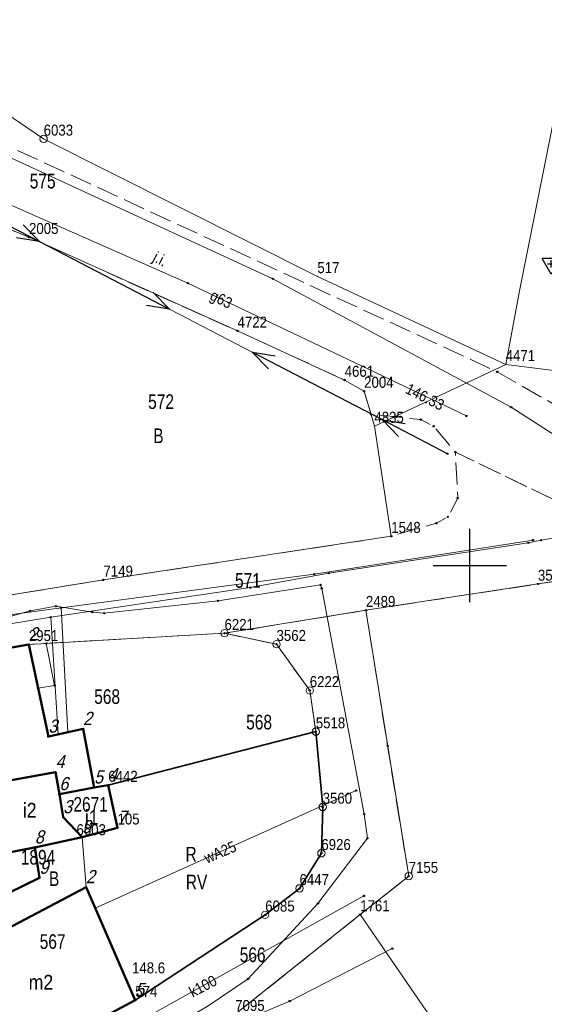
# Model space of a CAD drawing. Header units: metres. Extents: x 5551907 to 5556416, y 5709283 to 5712755.
# Tile 81 of 100: x 5554619 to 5554655, y 5710670 to 5710737. Entities that reach past the tile are written whole.
import ezdxf
from ezdxf.enums import TextEntityAlignment as Align

# ---------------------------------------------------------------- set-up
doc = ezdxf.new("R2010")
doc.units = ezdxf.units.M
for name, pattern in [('1.5_0.5', [2, 1.5, -0.5]), ('219-500', [0]), ('suep_nn_500', [0])]:
    doc.linetypes.add(name, pattern=pattern)
doc.layers.get('0').update_dxf_attribs({"color": 2, "lineweight": 5})
doc.styles.get("Standard").update_dxf_attribs({"font": 'Working1250', "width": 0.75})
doc.linetypes.add('902-500', pattern='A,3.75,0,[1,ksztalty.shx,S=0.5,R=0,X=0,Y=0],3.75', length=7.5)

# ---------------------------------------------------------------- blocks, each defined once
blk = doc.blocks.new('PUNKTBUD')
at = {"color": 0}
blk.add_circle((0, 0), 0.045, dxfattribs=at)
blk = doc.blocks.new('202')
at = {"color": 0, "linetype": 'Continuous', "lineweight": 0}
blk.add_circle((0, 0), 0.25, dxfattribs=at)
blk = doc.blocks.new('203')
at = {"linetype": 'Continuous', "lineweight": 0}
h = blk.add_hatch(color=0, dxfattribs=at)
edge = h.paths.add_edge_path()
edge.add_arc((0, 0), 0.045, 0, 360)
blk = doc.blocks.new('SUEP1')
at = {"color": 0, "linetype": 'Continuous'}
for p, q in [((0, 0), (5, 0)), ((5, 0), (3.5, 0.5)), ((5, 0), (3.5, -0.5)), ((5, 0), (15, 0)), ((15, 0), (13.5, 0.5)), ((15, 0), (13.5, -0.5))]:
    blk.add_line(p, q, dxfattribs=at)
blk = doc.blocks.new('PW01')
at = {"linetype": 'Continuous', "lineweight": 13}
h = blk.add_hatch(color=0, dxfattribs=at)
edge = h.paths.add_edge_path()
edge.add_arc((0, 0), 0.045, 0, 360)
blk = doc.blocks.new('PIKIETAW1891')
at = {"color": 0}
blk.add_circle((0, 0), 0.045, dxfattribs=at)
blk = doc.blocks.new('OSSH')
at = {"color": 0}
for p, q in [((0, -0.721), (-0.624, 0.362)), ((0.626, 0.362), (-0.624, 0.362)), ((-0.25, 0), (0.25, 0)), ((0.626, 0.362), (0, -0.721)), ((0, -0.25), (0, 0.25))]:
    blk.add_line(p, q, dxfattribs=at)
blk = doc.blocks.new('RAMKA500K')
at = {"color": 0}
for p, q in [((250, 197.5), (250, 202.5)), ((247.5, 200), (252.5, 200))]:
    blk.add_line(p, q, dxfattribs=at)

msp = doc.modelspace()

# ---------------------------------------------------------------- linework, layer by layer
at = {"layer": '217-kontur klasyfikacyjny', "color": 3, "linetype": 'CONTINUOUS', "lineweight": 18, "flags": 128}
for points in [[(5554639.48, 5710688.67), (5554625.32, 5710685.02)], [(5554639.95, 5710683.53), (5554639.48, 5710688.67)], [(5554625.32, 5710685.02), (5554625.95, 5710682.11)], [(5554639.86, 5710680.37), (5554639.95, 5710683.53)], [(5554625.95, 5710682.11), (5554623.53, 5710681.47)], [(5554623.53, 5710681.47), (5554623.8, 5710678.06)], [(5554638.37, 5710677.98), (5554639.86, 5710680.37)], [(5554623.8, 5710678.06), (5554627.16, 5710670.35)], [(5554636.03, 5710676.17), (5554638.37, 5710677.98)], [(5554627.16, 5710670.35), (5554636.03, 5710676.17)]]:
    msp.add_lwpolyline(points, dxfattribs=at)
at = {"layer": '218-kontur użytku gruntowego', "color": 3, "linetype": 'CONTINUOUS', "lineweight": 18, "flags": 128}
for points in [[(5554620.91, 5710729.1), (5554599.04, 5710743.99)], [(5554656.34, 5710733.52), (5554653.39, 5710718.74)], [(5554639.59, 5710719.72), (5554620.91, 5710729.1)], [(5554619.91, 5710722.39), (5554613.33, 5710725.05)], [(5554613.33, 5710725.05), (5554619.91, 5710722.39)], [(5554634.14, 5710716), (5554619.91, 5710722.39)], [(5554619.91, 5710722.39), (5554634.14, 5710716)], [(5554652.44, 5710713.72), (5554639.59, 5710719.72)], [(5554653.39, 5710718.74), (5554652.44, 5710713.72)], [(5554641.45, 5710712.65), (5554634.14, 5710716)], [(5554634.14, 5710716), (5554641.45, 5710712.65)], [(5554642.78, 5710711.9), (5554641.45, 5710712.65)], [(5554641.45, 5710712.65), (5554642.78, 5710711.9)], [(5554643.48, 5710709.51), (5554642.78, 5710711.9)], [(5554642.78, 5710711.9), (5554643.48, 5710709.51)], [(5554644.63, 5710702), (5554643.48, 5710709.51)], [(5554643.48, 5710709.51), (5554644.63, 5710702)], [(5554624.99, 5710699.02), (5554644.63, 5710702)], [(5554644.63, 5710702), (5554624.99, 5710699.02)], [(5554664.55, 5710700.22), (5554654.64, 5710698.74)], [(5554654.64, 5710698.74), (5554664.55, 5710700.22)], [(5554616.99, 5710697.72), (5554624.99, 5710699.02)], [(5554624.99, 5710699.02), (5554616.99, 5710697.72)], [(5554654.64, 5710698.74), (5554642.9, 5710696.95)], [(5554642.9, 5710696.95), (5554654.64, 5710698.74)], [(5554642.9, 5710696.95), (5554645.82, 5710678.81)], [(5554645.82, 5710678.81), (5554642.9, 5710696.95)], [(5554633.25, 5710695.38), (5554619.9, 5710694.62)], [(5554619.9, 5710694.62), (5554633.25, 5710695.38)], [(5554636.8, 5710694.63), (5554633.25, 5710695.38)], [(5554633.25, 5710695.38), (5554636.8, 5710694.63)], [(5554619.9, 5710694.62), (5554606.84, 5710692.32)], [(5554606.84, 5710692.32), (5554619.9, 5710694.62)], [(5554639.07, 5710691.48), (5554636.8, 5710694.63)], [(5554636.8, 5710694.63), (5554639.07, 5710691.48)], [(5554639.48, 5710688.67), (5554639.07, 5710691.48)], [(5554639.07, 5710691.48), (5554639.48, 5710688.67)], [(5554625.32, 5710685.02), (5554639.48, 5710688.67)], [(5554639.48, 5710688.67), (5554625.32, 5710685.02)], [(5554639.95, 5710683.53), (5554639.48, 5710688.67)], [(5554639.48, 5710688.67), (5554639.95, 5710683.53)], [(5554625.95, 5710682.11), (5554625.32, 5710685.02)], [(5554625.32, 5710685.02), (5554625.95, 5710682.11)], [(5554639.86, 5710680.37), (5554639.95, 5710683.53)], [(5554639.95, 5710683.53), (5554639.86, 5710680.37)], [(5554623.53, 5710681.47), (5554625.95, 5710682.11)], [(5554625.95, 5710682.11), (5554623.53, 5710681.47)], [(5554623.8, 5710678.06), (5554623.53, 5710681.47)], [(5554623.53, 5710681.47), (5554623.8, 5710678.06)], [(5554638.37, 5710677.98), (5554639.86, 5710680.37)], [(5554639.86, 5710680.37), (5554638.37, 5710677.98)], [(5554645.82, 5710678.81), (5554642.51, 5710676.19)], [(5554642.51, 5710676.19), (5554645.82, 5710678.81)], [(5554627.16, 5710670.35), (5554623.8, 5710678.06)], [(5554623.8, 5710678.06), (5554627.16, 5710670.35)], [(5554636.03, 5710676.17), (5554638.37, 5710677.98)], [(5554638.37, 5710677.98), (5554636.03, 5710676.17)], [(5554627.16, 5710670.35), (5554636.03, 5710676.17)], [(5554636.03, 5710676.17), (5554627.16, 5710670.35)], [(5554642.51, 5710676.19), (5554633.98, 5710669.39)], [(5554633.98, 5710669.39), (5554642.51, 5710676.19)], [(5554611.01, 5710661.73), (5554627.16, 5710670.35)], [(5554627.16, 5710670.35), (5554611.01, 5710661.73)]]:
    msp.add_lwpolyline(points, dxfattribs=at)
at = {"layer": '219-działka ewidencyjna', "color": 7, "linetype": '219-500', "lineweight": 18, "flags": 128}
for points in [[(5554599.04, 5710743.99), (5554620.91, 5710729.1)], [(5554620.91, 5710729.1), (5554639.59, 5710719.72)], [(5554613.33, 5710725.05), (5554619.91, 5710722.39)], [(5554619.91, 5710722.39), (5554634.14, 5710716)], [(5554639.59, 5710719.72), (5554652.44, 5710713.72)], [(5554634.14, 5710716), (5554641.45, 5710712.65)], [(5554652.44, 5710713.72), (5554643.48, 5710709.51)], [(5554652.44, 5710713.72), (5554659.55, 5710712.83)], [(5554641.45, 5710712.65), (5554642.78, 5710711.9)], [(5554642.78, 5710711.9), (5554643.48, 5710709.51)], [(5554643.48, 5710709.51), (5554644.63, 5710702)], [(5554644.63, 5710702), (5554624.99, 5710699.02)], [(5554664.55, 5710700.22), (5554654.64, 5710698.74)], [(5554624.99, 5710699.02), (5554616.99, 5710697.72)], [(5554654.64, 5710698.74), (5554642.9, 5710696.95)], [(5554642.9, 5710696.95), (5554633.25, 5710695.38)], [(5554642.9, 5710696.95), (5554645.82, 5710678.81)], [(5554633.25, 5710695.38), (5554619.9, 5710694.62)], [(5554633.25, 5710695.38), (5554636.8, 5710694.63)], [(5554619.9, 5710694.62), (5554606.84, 5710692.32)], [(5554636.8, 5710694.63), (5554639.07, 5710691.48)], [(5554639.07, 5710691.48), (5554639.48, 5710688.67)], [(5554639.48, 5710688.67), (5554625.32, 5710685.02)], [(5554639.48, 5710688.67), (5554639.95, 5710683.53)], [(5554625.32, 5710685.02), (5554625.95, 5710682.11)], [(5554639.95, 5710683.53), (5554639.86, 5710680.37)], [(5554625.95, 5710682.11), (5554623.15, 5710681.38)], [(5554623.15, 5710681.38), (5554606.16, 5710678.05)], [(5554639.86, 5710680.37), (5554638.37, 5710677.98)], [(5554645.82, 5710678.81), (5554642.51, 5710676.19)], [(5554638.37, 5710677.98), (5554636.03, 5710676.17)], [(5554636.03, 5710676.17), (5554627.16, 5710670.35)], [(5554642.51, 5710676.19), (5554633.98, 5710669.39)], [(5554642.51, 5710676.19), (5554653.12, 5710660.76)], [(5554627.16, 5710670.35), (5554611.01, 5710661.73)]]:
    msp.add_lwpolyline(points, dxfattribs=at)
at = {"layer": '312-budynek ewidencyjny', "color": 7, "linetype": 'CONTINUOUS', "lineweight": 50, "flags": 128}
for points in [[(5554606.84, 5710692.32), (5554619.9, 5710694.62)], [(5554619.9, 5710694.62), (5554621.23, 5710688.33)], [(5554621.23, 5710688.33), (5554623.6, 5710688.85)], [(5554623.6, 5710688.85), (5554624.35, 5710684.86)], [(5554617.06, 5710685.06), (5554621.72, 5710685.91)], [(5554621.72, 5710685.91), (5554617.06, 5710685.06)], [(5554621.72, 5710685.91), (5554621.98, 5710684.4)], [(5554621.98, 5710684.4), (5554621.72, 5710685.91)], [(5554624.35, 5710684.86), (5554625.32, 5710685.02)], [(5554625.32, 5710685.02), (5554625.95, 5710682.11)], [(5554621.98, 5710684.4), (5554624.35, 5710684.86)], [(5554624.35, 5710684.86), (5554621.98, 5710684.4)], [(5554621.98, 5710684.4), (5554622.24, 5710682.83)], [(5554622.24, 5710682.83), (5554621.98, 5710684.4)], [(5554622.24, 5710682.83), (5554623.53, 5710681.47)], [(5554623.53, 5710681.47), (5554622.24, 5710682.83)], [(5554625.95, 5710682.11), (5554623.53, 5710681.47)], [(5554623.53, 5710681.47), (5554620.31, 5710680.77)], [(5554617.95, 5710680.31), (5554620.31, 5710680.77)], [(5554620.31, 5710680.77), (5554617.95, 5710680.31)], [(5554620.31, 5710680.77), (5554620.62, 5710678.7)], [(5554620.62, 5710678.7), (5554617.39, 5710677.12)], [(5554618.37, 5710675.2), (5554623.8, 5710678.06)], [(5554623.8, 5710678.06), (5554627.16, 5710670.35)], [(5554627.16, 5710670.35), (5554616.43, 5710664.63)]]:
    msp.add_lwpolyline(points, dxfattribs=at)
at = {"layer": 'inny obiekt trwale związany z budynkiem (powierzchnia)', "color": 7, "linetype": 'CONTINUOUS', "lineweight": 18, "flags": 128}
msp.add_lwpolyline([(5554619.9, 5710694.62), (5554621.09, 5710694.69), (5554621.66, 5710691.81), (5554620.53, 5710691.64)], close=True, dxfattribs=at)
at = {"layer": 'jezdnia', "color": 7, "linetype": '1.5_0.5', "lineweight": 18, "flags": 128}
for points in [[(5554675.02, 5710691.46), (5554675.69, 5710690.76), (5554676.17, 5710692.67), (5554681.33, 5710687.45), (5554684.23, 5710691.15), (5554695.36, 5710711.8), (5554692.89, 5710709.75), (5554688.79, 5710708.23), (5554685.3, 5710707.19), (5554682.59, 5710706.73), (5554679.42, 5710706.56), (5554677.07, 5710706.43), (5554673.62, 5710706.68), (5554667.97, 5710707.1), (5554662.55, 5710708.19), (5554661.27, 5710709.17), (5554660.58, 5710708.2), (5554651.86, 5710713.22), (5554606.31, 5710734.23), (5554593.33, 5710740.52), (5554591.11, 5710741.96), (5554589.92, 5710742.92), (5554588.72, 5710744.51), (5554587.89, 5710746.28), (5554587.57, 5710747.72), (5554587.63, 5710749.73), (5554580.33, 5710733.32), (5554581.99, 5710734.46), (5554583.51, 5710735.12), (5554585.51, 5710735.55), (5554587.49, 5710735.68), (5554589.5, 5710735.63), (5554591.16, 5710735.36), (5554594.08, 5710733.87), (5554613.33, 5710725.05), (5554619.91, 5710722.39), (5554634.14, 5710716), (5554641.45, 5710712.65), (5554642.78, 5710711.9), (5554643.26, 5710710.31), (5554644.98, 5710710.14), (5554646.64, 5710709.95), (5554647.53, 5710709.5), (5554649.01, 5710707.74), (5554664.55, 5710700.22), (5554665.92, 5710700.33)], [(5554574.9, 5710691.73), (5554574.49, 5710685.2), (5554581.02, 5710687.26), (5554584.12, 5710687.95), (5554588.03, 5710688.85), (5554591.59, 5710689.57), (5554597.32, 5710690.67), (5554602.82, 5710691.6), (5554606.84, 5710692.32), (5554619.9, 5710694.62), (5554633.25, 5710695.38), (5554642.9, 5710696.95), (5554654.64, 5710698.74), (5554664.55, 5710700.22), (5554649.01, 5710707.74), (5554649.17, 5710704.6), (5554648.49, 5710703.32), (5554647.71, 5710702.88), (5554644.63, 5710702), (5554624.99, 5710699.02), (5554616.99, 5710697.72), (5554610.71, 5710696.81), (5554598.18, 5710694.84), (5554582.56, 5710692.34), (5554574.89, 5710691.25)], [(5554642.51, 5710676.19), (5554645.82, 5710678.81), (5554644.38, 5710687.7), (5554642.9, 5710696.95), (5554633.25, 5710695.38), (5554636.8, 5710694.63), (5554639.07, 5710691.48), (5554639.48, 5710688.67), (5554639.95, 5710683.53), (5554639.86, 5710680.37), (5554638.37, 5710677.98), (5554636.03, 5710676.17), (5554627.16, 5710670.35), (5554611.01, 5710661.73), (5554603.24, 5710656.58), (5554595.33, 5710652.28), (5554597.48, 5710649.51), (5554606.62, 5710654.49), (5554617.03, 5710660.15), (5554633.98, 5710669.39)]]:
    msp.add_lwpolyline(points, close=True, dxfattribs=at)
at = {"layer": 'ogrodzenie trwałe', "color": 7, "linetype": '902-500', "lineweight": 35, "flags": 128}
for points in [[(5554639.48, 5710688.67), (5554625.32, 5710685.02)], [(5554639.48, 5710688.67), (5554639.95, 5710683.53), (5554639.86, 5710680.37), (5554638.37, 5710677.98), (5554636.03, 5710676.17), (5554627.16, 5710670.35)]]:
    msp.add_lwpolyline(points, dxfattribs=at)
at = {"layer": 'przewód elektroenergetyczny niskiego napięcia', "color": 1, "linetype": 'suep_nn_500', "lineweight": 18, "flags": 128}
for points in [[(5554616.18, 5710724.4), (5554648.46, 5710707.63)], [(5554648.46, 5710707.63), (5554616.18, 5710724.4)]]:
    msp.add_lwpolyline(points, dxfattribs=at)
at = {"layer": 'przewód gazowy', "color": 40, "linetype": 'CONTINUOUS', "lineweight": 18, "flags": 128}
for points in [[(5554649.76, 5710710.2), (5554630.75, 5710719.27), (5554616.39, 5710725.58), (5554606.89, 5710729.91), (5554600.34, 5710732.81), (5554580.3, 5710741.41)], [(5554639.8, 5710698.68), (5554632.81, 5710697.59), (5554625.04, 5710696.74), (5554624.24, 5710696.82), (5554621.75, 5710697.22), (5554619.98, 5710696.9), (5554615.11, 5710695.52), (5554606, 5710693.8), (5554604.93, 5710693.69), (5554593.62, 5710691.81), (5554586.75, 5710690.62), (5554580.52, 5710689.83), (5554573.35, 5710688.27), (5554573.04, 5710688.18), (5554571.43, 5710687.86), (5554568.29, 5710686.03)], [(5554639.8, 5710698.68), (5554639.89, 5710698.44), (5554642.78, 5710683.03), (5554643.01, 5710681.4), (5554639.63, 5710676.95), (5554634.86, 5710671.8), (5554632.07, 5710669.91), (5554620.78, 5710663.39), (5554607.51, 5710656.51), (5554599.01, 5710652.57), (5554597.14, 5710651.21), (5554593.9, 5710649.01), (5554593.71, 5710648.91)]]:
    msp.add_lwpolyline(points, dxfattribs=at)
at = {"layer": 'przewód kanalizacyjny', "color": 34, "linetype": 'CONTINUOUS', "lineweight": 18, "flags": 128}
for points in [[(5554684.73, 5710687.89), (5554674.71, 5710696.38), (5554663.18, 5710704.13), (5554652.81, 5710710.81), (5554636.55, 5710719.56), (5554611.5, 5710731.11), (5554600.64, 5710736.44), (5554580.43, 5710746.37)], [(5554567.54, 5710688.19), (5554589.87, 5710691.33), (5554593.01, 5710691.84), (5554603.18, 5710693.5), (5554605.39, 5710693.9), (5554612.64, 5710695.04), (5554621.39, 5710696.47), (5554635.01, 5710698.49), (5554640.38, 5710699.48), (5554653.98, 5710701.55), (5554654.86, 5710701.73), (5554664.71, 5710703.46), (5554668.24, 5710703.85), (5554675.18, 5710699.24), (5554682.8, 5710693.93), (5554700.01, 5710681), (5554707.79, 5710674.54), (5554709.34, 5710673.27), (5554715.77, 5710668.46), (5554720.71, 5710665.84)], [(5554621.39, 5710696.47), (5554621.9, 5710688.48)], [(5554642.77, 5710677.46), (5554626.73, 5710668.51), (5554619.94, 5710664.46)]]:
    msp.add_lwpolyline(points, dxfattribs=at)
at = {"layer": 'przewód telekomunikacyjny podziemny', "color": 30, "linetype": 'CONTINUOUS', "lineweight": 18, "flags": 128}
msp.add_lwpolyline([(5554644.7, 5710673.87), (5554637.7, 5710670.29), (5554632.68, 5710668.16), (5554613.17, 5710657.83), (5554608.26, 5710653.32), (5554597.58, 5710647.49)], dxfattribs=at)
at = {"layer": 'przewód wodociągowy', "color": 5, "linetype": 'CONTINUOUS', "lineweight": 18, "flags": 128}
for points in [[(5554654.31, 5710701.74), (5554639.37, 5710699.42), (5554622.1, 5710697.11), (5554605.42, 5710694.84), (5554589.84, 5710691.85), (5554589.45, 5710691.82), (5554581.36, 5710690.2), (5554577.62, 5710689.31), (5554573.4, 5710688.31)], [(5554622.1, 5710697.11), (5554622.56, 5710688.63)], [(5554624.43, 5710676.63), (5554642.23, 5710684.65)]]:
    msp.add_lwpolyline(points, dxfattribs=at)

# ---------------------------------------------------------------- block references
at = {"layer": '202-punkt graniczny', "color": 7, "linetype": 'CONTINUOUS', "lineweight": 18}
for p in [(5554620.91, 5710729.1), (5554633.25, 5710695.38), (5554636.8, 5710694.63), (5554639.07, 5710691.48), (5554639.48, 5710688.67), (5554639.95, 5710683.53), (5554639.86, 5710680.37), (5554645.82, 5710678.81), (5554638.37, 5710677.98), (5554636.03, 5710676.17)]:
    msp.add_blockref('202', p, dxfattribs=at)
at = {"layer": '203-punkt graniczny', "color": 7, "linetype": 'CONTINUOUS', "lineweight": 18}
for p in [(5554619.91, 5710722.39), (5554639.59, 5710719.72), (5554634.14, 5710716), (5554652.44, 5710713.72), (5554641.45, 5710712.65), (5554642.78, 5710711.9), (5554643.48, 5710709.51), (5554644.63, 5710702), (5554624.99, 5710699.02), (5554654.64, 5710698.74), (5554642.9, 5710696.95), (5554619.9, 5710694.62), (5554625.32, 5710685.02), (5554625.95, 5710682.11), (5554623.15, 5710681.38), (5554642.51, 5710676.19), (5554627.16, 5710670.35)]:
    msp.add_blockref('203', p, dxfattribs=at)
at = {"layer": 'pikieta naturalna', "color": 7, "linetype": 'CONTINUOUS', "lineweight": 13}
msp.add_blockref('PW01', (5554627.65, 5710670.66), dxfattribs=at)
at = {"layer": 'przewód elektroenergetyczny niskiego napięcia', "color": 1, "linetype": 'CONTINUOUS', "lineweight": 18}
for p, rotation in [((5554616.18, 5710724.4), 332.547), ((5554648.46, 5710707.63), 152.547)]:
    msp.add_blockref('SUEP1', p, dxfattribs=dict(at, rotation=rotation))
at = {"layer": 'Punkt budynku', "color": 5, "linetype": 'CONTINUOUS', "lineweight": 18}
for p in [(5554619.9, 5710694.62), (5554621.09, 5710694.69), (5554621.66, 5710691.81), (5554620.53, 5710691.64), (5554621.23, 5710688.33), (5554623.6, 5710688.85), (5554621.72, 5710685.91), (5554625.32, 5710685.02), (5554621.98, 5710684.4), (5554624.35, 5710684.86), (5554622.24, 5710682.83), (5554625.95, 5710682.11), (5554623.53, 5710681.47), (5554620.31, 5710680.77), (5554620.62, 5710678.7), (5554623.8, 5710678.06), (5554627.16, 5710670.35)]:
    msp.add_blockref('PUNKTBUD', p, dxfattribs=at)
at = {"layer": 'Punkt roboczy BDOT GESUT K1', "color": 6, "linetype": 'CONTINUOUS', "lineweight": 18}
for p in [(5554619.91, 5710722.39), (5554630.75, 5710719.27), (5554636.55, 5710719.56), (5554634.14, 5710716), (5554651.86, 5710713.22), (5554641.45, 5710712.65), (5554642.78, 5710711.9), (5554652.81, 5710710.81), (5554643.26, 5710710.31), (5554644.98, 5710710.14), (5554646.64, 5710709.95), (5554649.76, 5710710.2), (5554649.76, 5710710.2), (5554647.53, 5710709.5), (5554648.46, 5710707.63), (5554649.01, 5710707.74), (5554649.01, 5710707.74), (5554649.17, 5710704.6), (5554648.49, 5710703.32), (5554647.71, 5710702.88), (5554644.63, 5710702), (5554654.31, 5710701.74), (5554653.98, 5710701.55), (5554654.86, 5710701.73), (5554639.37, 5710699.42), (5554640.38, 5710699.48), (5554624.99, 5710699.02), (5554635.01, 5710698.49), (5554639.8, 5710698.68), (5554639.8, 5710698.68), (5554639.89, 5710698.44), (5554654.64, 5710698.74), (5554621.75, 5710697.22), (5554622.1, 5710697.11), (5554622.1, 5710697.11), (5554632.81, 5710697.59), (5554619.98, 5710696.9), (5554621.39, 5710696.47), (5554621.39, 5710696.47), (5554624.24, 5710696.82), (5554625.04, 5710696.74), (5554642.9, 5710696.95), (5554642.9, 5710696.95), (5554633.25, 5710695.38), (5554633.25, 5710695.38), (5554619.9, 5710694.62), (5554636.8, 5710694.63), (5554639.07, 5710691.48), (5554621.9, 5710688.48), (5554622.56, 5710688.63), (5554639.48, 5710688.67), (5554639.48, 5710688.67), (5554639.48, 5710688.67), (5554644.38, 5710687.7), (5554625.32, 5710685.02), (5554642.23, 5710684.65), (5554639.95, 5710683.53), (5554639.95, 5710683.53), (5554642.78, 5710683.03), (5554643.01, 5710681.4), (5554639.86, 5710680.37), (5554639.86, 5710680.37), (5554645.82, 5710678.81), (5554638.37, 5710677.98), (5554638.37, 5710677.98), (5554639.63, 5710676.95), (5554642.77, 5710677.46), (5554624.43, 5710676.63), (5554636.03, 5710676.17), (5554636.03, 5710676.17), (5554642.51, 5710676.19), (5554644.7, 5710673.87), (5554634.86, 5710671.8), (5554627.16, 5710670.35), (5554627.16, 5710670.35), (5554627.65, 5710670.66), (5554637.7, 5710670.29)]:
    msp.add_blockref('PIKIETAW1891', p, dxfattribs=at)
at = {"layer": 'rzedna', "color": 40, "linetype": 'CONTINUOUS', "lineweight": 18}
msp.add_blockref('PW01', (5554649.76, 5710710.2), dxfattribs=at)
at = {"layer": 'Szczegółowa osnowa geodezyjna wysokościowa', "color": 7, "linetype": 'CONTINUOUS', "lineweight": 18}
msp.add_blockref('OSSH', (5554655.55, 5710720.59), dxfattribs=at)
at = {"layer": 'Wstawianie ramki sekcyjnej z opisem', "color": 7, "linetype": 'CONTINUOUS', "lineweight": 13}
msp.add_blockref('RAMKA500K', (5554400, 5710500), dxfattribs=at)
msp.add_blockref('RAMKA500K', (5554400, 5710500), dxfattribs=at)
msp.add_blockref('RAMKA500K', (5554400, 5710500), dxfattribs=at)
msp.add_blockref('RAMKA500K', (5554400, 5710500), dxfattribs=at)

# ---------------------------------------------------------------- texts
at = {"layer": '202-punkt graniczny-Atr103', "color": 7, "width": 0.9}
for s, p in [('6033', (5554620.91, 5710729.1)), ('6033', (5554620.91, 5710729.1)), ('6221', (5554633.25, 5710695.38)), ('6221', (5554633.25, 5710695.38)), ('3562', (5554636.8, 5710694.63)), ('3562', (5554636.8, 5710694.63)), ('6222', (5554639.07, 5710691.48)), ('6222', (5554639.07, 5710691.48)), ('5518', (5554639.48, 5710688.67)), ('5518', (5554639.48, 5710688.67)), ('3560', (5554639.95, 5710683.53)), ('3560', (5554639.95, 5710683.53)), ('6926', (5554639.86, 5710680.37)), ('6926', (5554639.86, 5710680.37)), ('7155', (5554645.82, 5710678.81)), ('7155', (5554645.82, 5710678.81)), ('6447', (5554638.37, 5710677.98)), ('6447', (5554638.37, 5710677.98)), ('6085', (5554636.03, 5710676.17)), ('6085', (5554636.03, 5710676.17)), ('7095', (5554633.98, 5710669.39)), ('7095', (5554633.98, 5710669.39))]:
    msp.add_text(s, height=0.75, dxfattribs=at).set_placement(p, align=Align.BOTTOM_LEFT)
at = {"layer": '203-punkt graniczny-Atr103', "color": 7, "width": 0.9}
for s, p in [('2005', (5554619.91, 5710722.39)), ('2005', (5554619.91, 5710722.39)), ('517', (5554639.59, 5710719.72)), ('517', (5554639.59, 5710719.72)), ('4722', (5554634.14, 5710716)), ('4722', (5554634.14, 5710716)), ('4471', (5554652.44, 5710713.72)), ('4471', (5554652.44, 5710713.72)), ('4661', (5554641.45, 5710712.65)), ('4661', (5554641.45, 5710712.65)), ('2004', (5554642.78, 5710711.9)), ('2004', (5554642.78, 5710711.9)), ('4835', (5554643.48, 5710709.51)), ('4835', (5554643.48, 5710709.51)), ('1548', (5554644.63, 5710702)), ('1548', (5554644.63, 5710702)), ('7149', (5554624.99, 5710699.02)), ('7149', (5554624.99, 5710699.02)), ('3561', (5554654.64, 5710698.74)), ('3561', (5554654.64, 5710698.74)), ('2489', (5554642.9, 5710696.95)), ('2489', (5554642.9, 5710696.95)), ('2951', (5554619.9, 5710694.62)), ('2951', (5554619.9, 5710694.62)), ('6442', (5554625.32, 5710685.02)), ('6442', (5554625.32, 5710685.02)), ('105', (5554625.95, 5710682.11)), ('105', (5554625.95, 5710682.11)), ('6603', (5554623.15, 5710681.38)), ('6603', (5554623.15, 5710681.38)), ('1761', (5554642.51, 5710676.19)), ('1761', (5554642.51, 5710676.19)), ('574', (5554627.16, 5710670.35)), ('574', (5554627.16, 5710670.35))]:
    msp.add_text(s, height=0.75, dxfattribs=at).set_placement(p, align=Align.BOTTOM_LEFT)
at = {"layer": '209-oznaczenie konturu klasyfikacyjnego', "color": 3, "linetype": 'CONTINUOUS', "lineweight": 18, "width": 0.79}
msp.add_text('RV', height=1, dxfattribs=at).set_placement((5554630.61, 5710678.91), align=Align.TOP_LEFT)
at = {"layer": '210-oznaczenie konturu użytku gruntowego', "color": 3, "linetype": 'CONTINUOUS', "lineweight": 18, "width": 0.79}
for s, p in [('B', (5554628.39, 5710708.35)), ('R', (5554630.59, 5710679.81)), ('B', (5554621.27, 5710678.14))]:
    msp.add_text(s, height=1, dxfattribs=at).set_placement(p)
at = {"layer": '211-numer działki ewidencyjnej', "color": 7, "linetype": 'CONTINUOUS', "lineweight": 18, "width": 0.79}
for s, p in [('575', (5554619.96, 5710725.72)), ('572', (5554628.04, 5710710.68)), ('571', (5554633.97, 5710698.48)), ('568', (5554624.36, 5710690.56)), ('568', (5554634.73, 5710688.82)), ('567', (5554620.64, 5710673.85)), ('566', (5554634.29, 5710672.95))]:
    msp.add_text(s, height=1, dxfattribs=at).set_placement(p)
at = {"layer": '312-oznaczenie budynku ewidencyjnego', "color": 7, "linetype": 'CONTINUOUS', "lineweight": 18, "width": 0.79}
for s, p in [('2671', (5554622.94, 5710684.21)), ('1894', (5554619.35, 5710680.6))]:
    msp.add_text(s, height=1, dxfattribs=at).set_placement(p, align=Align.TOP_LEFT)
at = {"layer": '312-oznaczenie budynku ewidencyjnego-Atr117', "color": 7, "width": 0.9}
for s, p in [('i2', (5554619.49, 5710682.81)), ('i1', (5554623.72, 5710682.33)), ('m2', (5554619.89, 5710671.08))]:
    msp.add_text(s, height=1, dxfattribs=at).set_placement(p)
at = {"layer": 'jezdnia-Atr17', "color": 7, "width": 0.9}
msp.add_text('j.i.', height=0.75, rotation=332.176, dxfattribs=at).set_placement((5554628.29, 5710720.79))
at = {"layer": 'pikieta naturalna-Atr2', "color": 7, "width": 0.9}
msp.add_text('148.6', height=0.75, dxfattribs=at).set_placement((5554626.94, 5710672.18))
at = {"layer": 'przewód gazowy-Atr1', "color": 40, "width": 0.9}
msp.add_text('g63', height=0.75, rotation=333.155, dxfattribs=at).set_placement((5554632.36, 5710718.51), align=Align.MIDDLE_LEFT)
at = {"layer": 'przewód kanalizacyjny-Atr1', "color": 34, "width": 0.9}
msp.add_text('k100', height=0.75, rotation=27.863, dxfattribs=at).set_placement((5554630.91, 5710670.85), align=Align.MIDDLE_LEFT)
at = {"layer": 'przewód wodociągowy-Atr1', "color": 5, "width": 0.9}
msp.add_text('wA25', height=0.75, rotation=22.936, dxfattribs=at).set_placement((5554631.91, 5710680.01), align=Align.MIDDLE_LEFT)
at = {"layer": 'Punkt budynku-Atr104', "color": 5, "oblique": 15, "width": 0.9}
for s, p in [('2', (5554619.9, 5710694.62)), ('2', (5554623.6, 5710688.85)), ('3', (5554621.23, 5710688.33)), ('4', (5554621.72, 5710685.91)), ('5', (5554624.35, 5710684.86)), ('4', (5554625.32, 5710685.02)), ('6', (5554621.98, 5710684.4)), ('3', (5554622.24, 5710682.83)), ('7', (5554625.95, 5710682.11)), ('9', (5554623.53, 5710681.47)), ('8', (5554620.31, 5710680.77)), ('9', (5554620.62, 5710678.7)), ('2', (5554623.8, 5710678.06)), ('5', (5554627.16, 5710670.35))]:
    msp.add_text(s, height=0.9, dxfattribs=at).set_placement(p, align=Align.BOTTOM_LEFT)
at = {"layer": 'rzedna-Atr2', "color": 40, "width": 0.9}
msp.add_text('146.33', height=0.75, rotation=333.155, dxfattribs=at).set_placement((5554645.7, 5710712.13), align=Align.MIDDLE_LEFT)

doc.saveas('drawing.dxf')
